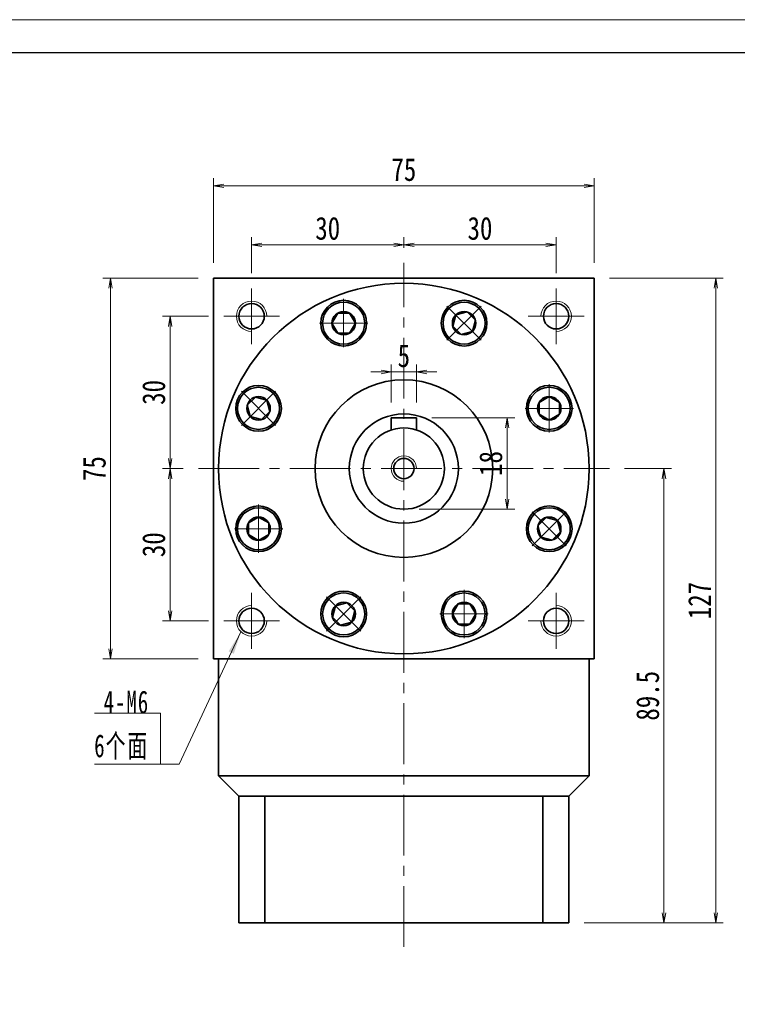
# Model space of a CAD drawing. Header units: millimetres. Extents: x -3 to 564, y 0 to 388.
# Tile 4 of 4: x 288 to 429, y 194 to 388. Entities that reach past the tile are written whole.
import ezdxf

# ---------------------------------------------------------------- set-up
doc = ezdxf.new("R2010")
doc.units = ezdxf.units.MM
doc.linetypes.add('点画线', pattern=[18, 12, -2, 2, -2])
for name, color, linetype, lineweight in [('中心线层', 1, '点画线', 18), ('图框_外框线', 7, 'Continuous', 18), ('尺寸线层', 3, 'Continuous', 18), ('粗实线层', 7, 'Continuous', 35)]:
    doc.layers.add(name, color=color, linetype=linetype, lineweight=lineweight)
doc.styles.add('宋体', font='txt', dxfattribs={"width": 0.8})
doc.styles.add('标准', font='txt', dxfattribs={"width": 0.667})
doc.dimstyles.new('A水平标注$0', dxfattribs={"dimtxt": 3.5, "dimasz": 2, "dimexe": 1.5, "dimexo": 3, "dimgap": 1.1, "dimtad": 1, "dimtoh": 1, "dimdec": 4, "dimdsep": 46, "dimtxsty": '宋体', "dimblk": 'OPEN', "dimcen": 3, "dimclrd": 3, "dimclre": 3, "dimclrt": 6, "dimadec": 0, "dimazin": 0, "dimtm": 1e-09, "dimtfac": 1, "dimtdec": 4, "dimtix": 1, "dimtmove": 0, "dimatfit": 3, "dimldrblk": 'OPEN', "dimfxl": 0, "dimlwd": 13, "dimlwe": 13, "dimarcsym": 0})

# ---------------------------------------------------------------- blocks, each defined once
blk = doc.blocks.new('_Open')
at = {"color": 0, "linetype": 'ByBlock', "lineweight": -2}
for p, q in [((-1, 0.167), (0, 0)), ((-1, -0.167), (0, 0)), ((0, 0), (-1, 0))]:
    blk.add_line(p, q, dxfattribs=at)
blk = doc.blocks.new('*D13')
at = {"layer": 'Defpoints', "color": 0}
for p in [(333.75, 343.55), (363.75, 339.96), (333.75, 334.96)]:
    blk.add_point(p, dxfattribs=at)
at = {"layer": '尺寸线层', "color": 3, "lineweight": 13}
for p, q in [((333.75, 337.96), (333.75, 345.05)), ((361.75, 343.55), (335.75, 343.55)), ((363.75, 342.96), (363.75, 345.05))]:
    blk.add_line(p, q, dxfattribs=at)
at = {"layer": '尺寸线层', "color": 3, "lineweight": 13, "xscale": 2, "yscale": 2, "zscale": 2, "rotation": 180}
blk.add_blockref('_Open', (333.75, 343.55), dxfattribs=at)
at = {"layer": '尺寸线层', "color": 3, "lineweight": 13, "xscale": 2, "yscale": 2, "zscale": 2}
blk.add_blockref('_Open', (363.75, 343.55), dxfattribs=at)
at = {"layer": '尺寸线层', "color": 6, "insert": (348.75, 346.75), "char_height": 4.5, "attachment_point": 5, "style": '宋体'}
blk.add_mtext('30', dxfattribs=at)
blk = doc.blocks.new('*D14')
at = {"layer": 'Defpoints', "color": 0}
for p in [(393.75, 343.55), (363.75, 339.96), (393.75, 334.96)]:
    blk.add_point(p, dxfattribs=at)
at = {"layer": '尺寸线层', "color": 3, "lineweight": 13}
for p, q in [((363.75, 342.96), (363.75, 345.05)), ((365.75, 343.55), (391.75, 343.55)), ((393.75, 337.96), (393.75, 345.05))]:
    blk.add_line(p, q, dxfattribs=at)
at = {"layer": '尺寸线层', "color": 3, "lineweight": 13, "xscale": 2, "yscale": 2, "zscale": 2, "rotation": 180}
blk.add_blockref('_Open', (363.75, 343.55), dxfattribs=at)
at = {"layer": '尺寸线层', "color": 3, "lineweight": 13, "xscale": 2, "yscale": 2, "zscale": 2}
blk.add_blockref('_Open', (393.75, 343.55), dxfattribs=at)
at = {"layer": '尺寸线层', "color": 6, "insert": (378.75, 346.75), "char_height": 4.5, "attachment_point": 5, "style": '宋体'}
blk.add_mtext('30', dxfattribs=at)
blk = doc.blocks.new('*D15')
at = {"layer": 'Defpoints', "color": 0}
for p in [(326.25, 355.16), (326.25, 336.96), (401.25, 336.96)]:
    blk.add_point(p, dxfattribs=at)
at = {"layer": '尺寸线层', "color": 3, "lineweight": 13}
for p, q in [((326.25, 339.96), (326.25, 356.66)), ((399.25, 355.16), (328.25, 355.16)), ((401.25, 339.96), (401.25, 356.66))]:
    blk.add_line(p, q, dxfattribs=at)
at = {"layer": '尺寸线层', "color": 3, "lineweight": 13, "xscale": 2, "yscale": 2, "zscale": 2, "rotation": 180}
blk.add_blockref('_Open', (326.25, 355.16), dxfattribs=at)
at = {"layer": '尺寸线层', "color": 3, "lineweight": 13, "xscale": 2, "yscale": 2, "zscale": 2}
blk.add_blockref('_Open', (401.25, 355.16), dxfattribs=at)
at = {"layer": '尺寸线层', "color": 6, "insert": (363.75, 358.33), "char_height": 4.5, "attachment_point": 5, "style": '宋体'}
blk.add_mtext('75', dxfattribs=at)
blk = doc.blocks.new('*D16')
at = {"layer": 'Defpoints', "color": 0}
for p in [(326.25, 336.96), (305.95, 261.96), (326.25, 261.96)]:
    blk.add_point(p, dxfattribs=at)
at = {"layer": '尺寸线层', "color": 3, "lineweight": 13}
for p, q in [((323.25, 336.96), (304.45, 336.96)), ((305.95, 334.96), (305.95, 263.96)), ((323.25, 261.96), (304.45, 261.96))]:
    blk.add_line(p, q, dxfattribs=at)
at = {"layer": '尺寸线层', "color": 3, "lineweight": 13, "xscale": 2, "yscale": 2, "zscale": 2}
for p, rotation in [((305.95, 336.96), 90), ((305.95, 261.96), 270)]:
    blk.add_blockref('_Open', p, dxfattribs=dict(at, rotation=rotation))
at = {"layer": '尺寸线层', "color": 6, "insert": (302.77, 299.46), "char_height": 4.5, "attachment_point": 5, "rotation": 90, "style": '宋体'}
blk.add_mtext('75', dxfattribs=at)
blk = doc.blocks.new('*D17')
at = {"layer": 'Defpoints', "color": 0}
for p in [(328.25, 329.46), (317.68, 299.46), (323.25, 299.46)]:
    blk.add_point(p, dxfattribs=at)
at = {"layer": '尺寸线层', "color": 3, "lineweight": 13}
for p, q in [((325.25, 329.46), (316.18, 329.46)), ((317.68, 327.46), (317.68, 301.46)), ((320.25, 299.46), (316.18, 299.46))]:
    blk.add_line(p, q, dxfattribs=at)
at = {"layer": '尺寸线层', "color": 3, "lineweight": 13, "xscale": 2, "yscale": 2, "zscale": 2}
for p, rotation in [((317.68, 329.46), 90), ((317.68, 299.46), 270)]:
    blk.add_blockref('_Open', p, dxfattribs=dict(at, rotation=rotation))
at = {"layer": '尺寸线层', "color": 6, "insert": (314.48, 314.46), "char_height": 4.5, "attachment_point": 5, "rotation": 90, "style": '宋体'}
blk.add_mtext('30', dxfattribs=at)
blk = doc.blocks.new('*D18')
at = {"layer": 'Defpoints', "color": 0}
for p in [(323.25, 299.46), (317.68, 269.46), (328.25, 269.46)]:
    blk.add_point(p, dxfattribs=at)
at = {"layer": '尺寸线层', "color": 3, "lineweight": 13}
for p, q in [((320.25, 299.46), (316.18, 299.46)), ((317.68, 297.46), (317.68, 271.46)), ((325.25, 269.46), (316.18, 269.46))]:
    blk.add_line(p, q, dxfattribs=at)
at = {"layer": '尺寸线层', "color": 3, "lineweight": 13, "xscale": 2, "yscale": 2, "zscale": 2}
for p, rotation in [((317.68, 299.46), 90), ((317.68, 269.46), 270)]:
    blk.add_blockref('_Open', p, dxfattribs=dict(at, rotation=rotation))
at = {"layer": '尺寸线层', "color": 6, "insert": (314.48, 284.46), "char_height": 4.5, "attachment_point": 5, "rotation": 90, "style": '宋体'}
blk.add_mtext('30', dxfattribs=at)
blk = doc.blocks.new('*X5')
at = {"layer": '尺寸线层', "linetype": 'Continuous'}
blk.add_hatch(color=0, dxfattribs=at).paths.add_polyline_path([(15.81, 26.08), (14.42, 21.77), (13.4, 22.24)], flags=0)
at = {"layer": '尺寸线层', "color": 0, "linetype": 'Continuous'}
blk.add_line((15.81, 26.08), (3.67, 0), dxfattribs=at)
at = {"layer": '尺寸线层', "color": 0}
for p, q in [((0, 10.09), (-13.03, 10.09)), ((0, 0), (0, 10.09)), ((0, 0), (-13.03, 0)), ((3.67, 0), (0, 0))]:
    blk.add_line(p, q, dxfattribs=at)
at = {"layer": '尺寸线层', "color": 0, "insert": (-2.25, 0.9), "char_height": 4.5, "width": 20.0078, "attachment_point": 9, "line_spacing_factor": 1.15057, "style": '标准'}
blk.add_mtext('\\T1.1;4-M6\\P6个面', dxfattribs=at)
blk = doc.blocks.new('*X6')
at = {"layer": '中心线层', "linetype": '点画线', "lineweight": 18}
for p, q in [((0, -4.76), (0, 4.76)), ((-4.76, 0), (4.76, 0))]:
    blk.add_line(p, q, dxfattribs=at)
at = {"layer": '粗实线层'}
for p, q in [((-2.31, 0), (-1.15, 2)), ((-1.15, 2), (1.15, 2)), ((2.31, 0), (1.15, 2)), ((2.31, 0), (1.15, 2)), ((-2.31, 0), (-1.15, -2)), ((2.31, 0), (1.15, -2)), ((-1.15, -2), (1.15, -2))]:
    blk.add_line(p, q, dxfattribs=at)
blk.add_circle((0, 0), 2.31, dxfattribs=at)
for start, end in [(0, 180), (180, 360)]:
    blk.add_arc((0, 0), 4.14, start, end, dxfattribs=at)
blk = doc.blocks.new('*D19')
at = {"layer": 'Defpoints', "color": 0}
for p in [(404.25, 299.46), (396.25, 209.96), (415.01, 209.96)]:
    blk.add_point(p, dxfattribs=at)
at = {"layer": '尺寸线层', "color": 3, "lineweight": 13}
for p, q in [((407.25, 299.46), (416.51, 299.46)), ((415.01, 297.46), (415.01, 211.96)), ((399.25, 209.96), (416.51, 209.96))]:
    blk.add_line(p, q, dxfattribs=at)
at = {"layer": '尺寸线层', "color": 3, "lineweight": 13, "xscale": 2, "yscale": 2, "zscale": 2}
for p, rotation in [((415.01, 299.46), 90), ((415.01, 209.96), 270)]:
    blk.add_blockref('_Open', p, dxfattribs=dict(at, rotation=rotation))
at = {"layer": '尺寸线层', "color": 6, "insert": (411.81, 254.71), "char_height": 4.5, "attachment_point": 5, "rotation": 90, "style": '宋体'}
blk.add_mtext('89.5', dxfattribs=at)
blk = doc.blocks.new('*D20')
at = {"layer": 'Defpoints', "color": 0}
for p in [(401.25, 336.96), (396.25, 209.96), (425.2, 209.96)]:
    blk.add_point(p, dxfattribs=at)
at = {"layer": '尺寸线层', "color": 3, "lineweight": 13}
for p, q in [((404.25, 336.96), (426.7, 336.96)), ((425.2, 334.96), (425.2, 211.96)), ((399.25, 209.96), (426.7, 209.96))]:
    blk.add_line(p, q, dxfattribs=at)
at = {"layer": '尺寸线层', "color": 3, "lineweight": 13, "xscale": 2, "yscale": 2, "zscale": 2}
for p, rotation in [((425.2, 336.96), 90), ((425.2, 209.96), 270)]:
    blk.add_blockref('_Open', p, dxfattribs=dict(at, rotation=rotation))
at = {"layer": '尺寸线层', "color": 6, "insert": (422.01, 273.46), "char_height": 4.5, "attachment_point": 5, "rotation": 90, "style": '宋体'}
blk.add_mtext('127', dxfattribs=at)
blk = doc.blocks.new('*D21')
at = {"layer": 'Defpoints', "color": 0}
for p in [(366.25, 309.46), (363.75, 291.46), (384.1, 291.46)]:
    blk.add_point(p, dxfattribs=at)
at = {"layer": '尺寸线层', "color": 3, "lineweight": 13}
for p, q in [((369.25, 309.46), (385.6, 309.46)), ((384.1, 307.46), (384.1, 293.46)), ((366.75, 291.46), (385.6, 291.46))]:
    blk.add_line(p, q, dxfattribs=at)
at = {"layer": '尺寸线层', "color": 3, "lineweight": 13, "xscale": 2, "yscale": 2, "zscale": 2}
for p, rotation in [((384.1, 309.46), 90), ((384.1, 291.46), 270)]:
    blk.add_blockref('_Open', p, dxfattribs=dict(at, rotation=rotation))
at = {"layer": '尺寸线层', "color": 6, "insert": (380.9, 300.46), "char_height": 4.5, "attachment_point": 5, "rotation": 90, "style": '宋体'}
blk.add_mtext('18', dxfattribs=at)
blk = doc.blocks.new('*D22')
at = {"layer": 'Defpoints', "color": 0}
for p in [(361.25, 318.48), (361.25, 309.46), (366.25, 309.46)]:
    blk.add_point(p, dxfattribs=at)
at = {"layer": '尺寸线层', "color": 3, "lineweight": 13}
for p, q in [((359.25, 318.48), (357.25, 318.48)), ((361.25, 312.46), (361.25, 319.98)), ((366.25, 318.48), (361.25, 318.48)), ((366.25, 312.46), (366.25, 319.98)), ((368.25, 318.48), (370.25, 318.48))]:
    blk.add_line(p, q, dxfattribs=at)
at = {"layer": '尺寸线层', "color": 3, "lineweight": 13, "xscale": 2, "yscale": 2, "zscale": 2}
blk.add_blockref('_Open', (361.25, 318.48), dxfattribs=at)
at = {"layer": '尺寸线层', "color": 3, "lineweight": 13, "xscale": 2, "yscale": 2, "zscale": 2, "rotation": 180}
blk.add_blockref('_Open', (366.25, 318.48), dxfattribs=at)
at = {"layer": '尺寸线层', "color": 6, "insert": (363.75, 321.65), "char_height": 4.5, "attachment_point": 5, "style": '宋体'}
blk.add_mtext('5', dxfattribs=at)

msp = doc.modelspace()

# ---------------------------------------------------------------- linework, layer by layer
at = {"layer": '中心线层'}
for p, q in [((363.75387, 205.22782), (363.75387, 339.95726)), ((333.75387, 323.95726), (333.75387, 334.95726)), ((393.75387, 334.95726), (393.75387, 323.95726)), ((328.25387, 329.45726), (339.25387, 329.45726)), ((388.25387, 329.45726), (399.25387, 329.45726)), ((323.25387, 299.45726), (404.25387, 299.45726)), ((333.75387, 263.95726), (333.75387, 274.95726)), ((393.75387, 274.95726), (393.75387, 263.95726)), ((339.25387, 269.45726), (328.25387, 269.45726)), ((399.25387, 269.45726), (388.25387, 269.45726))]:
    msp.add_line(p, q, dxfattribs=at)
at = {"layer": '粗实线层'}
for p, q in [((326.25387, 336.95726), (401.25387, 336.95726)), ((326.25387, 336.05726), (326.25387, 336.95726)), ((326.25387, 336.95726), (326.25387, 261.95726)), ((401.25387, 336.95726), (401.25387, 261.95726)), ((366.25387, 309.45726), (361.25387, 309.45726)), ((361.25387, 309.45726), (361.25387, 307.05661)), ((366.25387, 309.45726), (366.25387, 307.05661)), ((326.25387, 261.95726), (401.25387, 261.95726)), ((327.25387, 238.95726), (327.25387, 261.95726)), ((400.25387, 238.95726), (400.25387, 261.95726)), ((327.25387, 238.95726), (400.25387, 238.95726)), ((331.25387, 234.95726), (327.25387, 238.95726)), ((396.25387, 234.95726), (400.25387, 238.95726)), ((331.25387, 234.95726), (331.25387, 209.95726)), ((396.25387, 234.95726), (331.25387, 234.95726)), ((336.36774, 209.95726), (336.36774, 234.95726)), ((391.13999, 209.95726), (391.13999, 234.95726)), ((396.25387, 209.95726), (396.25387, 234.95726)), ((331.25387, 209.95726), (396.25387, 209.95726))]:
    msp.add_line(p, q, dxfattribs=at)
for centre, radius in [((333.75387, 329.45726), 2.5), ((351.89068, 328.09753), 4.5), ((375.61705, 328.09753), 4.5), ((393.75387, 329.45726), 2.5), ((363.75387, 299.45726), 17.5), ((335.1136, 311.32045), 4.5), ((392.39413, 311.32045), 4.5), ((363.75387, 299.45726), 10.75), ((363.75387, 299.45726), 8), ((363.75387, 299.45726), 2), ((335.1136, 287.59408), 4.5), ((392.39413, 287.59408), 4.5), ((351.89068, 270.817), 4.5), ((375.61705, 270.817), 4.5), ((333.75387, 269.45726), 2.5), ((393.75387, 269.45726), 2.5)]:
    msp.add_circle(centre, radius, dxfattribs=at)
at = {"layer": '粗实线层', "lineweight": 18}
for centre, radius, start, end in [((333.75387, 329.45726), 3, 360, 270), ((393.75387, 329.45726), 3, 270, 180), ((363.75387, 299.45726), 2.5, 0, 270), ((333.75387, 269.45726), 3, 90, 360), ((393.75387, 269.45726), 3, 180, 90)]:
    msp.add_arc(centre, radius, start, end, dxfattribs=at)

# ---------------------------------------------------------------- block references
at = {"layer": '尺寸线层'}
msp.add_blockref('*X5', (315.82468, 241.211), dxfattribs=at)

# ---------------------------------------------------------------- dimensions: what is measured, and where the dimension line sits
for base, p1, p2, picture, middle in [((326.25387, 355.1598), (401.25387, 336.95726), (326.25387, 336.95726), '*D15', (363.75387, 358.33438)), ((333.75387, 343.54988), (363.75387, 339.95726), (333.75387, 334.95726), '*D13', (348.75387, 346.7496)), ((393.75387, 343.54988), (363.75387, 339.95726), (393.75387, 334.95726), '*D14', (378.75387, 346.7496)), ((361.25387, 318.47549), (366.25387, 309.45726), (361.25387, 309.45726), '*D22', (363.75387, 321.65007))]:
    dim = msp.add_linear_dim(base=base, p1=p1, p2=p2, dimstyle='A水平标注$0', override={"dimtxt": 4.5, "dimgap": 1, "dimblk": 'Open', "dimtfill": 1, "dimtfillclr": 256}, dxfattribs=at)
    dim.commit()
    dim.dimension.update_dxf_attribs({"geometry": picture, "text_midpoint": middle})
for base, p1, p2, picture, middle in [((305.94739, 261.95726), (326.25387, 336.95726), (326.25387, 261.95726), '*D16', (302.77281, 299.45726)), ((317.68148, 299.45726), (328.25387, 329.45726), (323.25387, 299.45726), '*D17', (314.48176, 314.45726)), ((384.0953, 291.45726), (366.25387, 309.45726), (363.75387, 291.45726), '*D21', (380.89558, 300.45726)), ((317.68148, 269.45726), (323.25387, 299.45726), (328.25387, 269.45726), '*D18', (314.48176, 284.45726))]:
    dim = msp.add_linear_dim(base=base, p1=p1, p2=p2, angle=270, dimstyle='A水平标注$0', override={"dimtxt": 4.5, "dimgap": 1, "dimblk": 'Open', "dimtfill": 1, "dimtfillclr": 256}, dxfattribs=at)
    dim.commit()
    dim.dimension.update_dxf_attribs({"geometry": picture, "text_midpoint": middle})

# ---------------------------------------------------------------- next in the draw order: wipeouts: each hides what was drawn before it
for points in [[(356.03068, 328.09753), (356.03061, 328.12179), (356.03039, 328.14605), (356.03004, 328.17031), (356.02954, 328.19457), (356.0289, 328.21883), (356.02812, 328.24308), (356.0272, 328.26732), (356.02613, 328.29156), (356.02492, 328.3158), (356.02357, 328.34002), (356.02208, 328.36424), (356.02044, 328.38845), (356.01867, 328.41264), (356.01675, 328.43683), (356.01469, 328.46101), (356.01249, 328.48517), (356.01015, 328.50932), (356.00766, 328.53346), (356.00504, 328.55758), (356.00227, 328.58168), (355.99936, 328.60577), (355.99631, 328.62984), (355.99312, 328.65389), (355.98979, 328.67793), (355.98632, 328.70194), (355.98271, 328.72593), (355.97896, 328.7499), (355.97506, 328.77385), (355.97103, 328.79778), (355.96685, 328.82168), (355.96685, 328.82168), (355.92879, 329.01037), (355.88199, 329.19708), (355.82657, 329.38142), (355.76264, 329.56298), (355.69033, 329.74138), (355.60982, 329.91622), (355.52126, 330.08712), (355.42485, 330.25373), (355.32081, 330.41568), (355.20935, 330.57261), (355.09071, 330.7242), (354.96516, 330.8701), (354.83296, 331.01002), (354.6944, 331.14363), (354.54978, 331.27066), (354.39941, 331.39084), (354.24362, 331.50389), (354.08274, 331.60958), (353.91712, 331.70767), (353.74712, 331.79796), (353.57311, 331.88026), (353.39546, 331.95437), (353.21456, 332.02015), (353.03079, 332.07745), (352.84456, 332.12614), (352.65627, 332.16612), (352.46633, 332.19731), (352.27514, 332.21964), (352.08312, 332.23305), (351.89068, 332.23753), (351.89068, 332.23753), (351.69824, 332.23305), (351.50622, 332.21964), (351.31503, 332.19731), (351.12508, 332.16612), (350.93679, 332.12614), (350.75056, 332.07745), (350.5668, 332.02015), (350.3859, 331.95437), (350.20825, 331.88026), (350.03424, 331.79796), (349.86424, 331.70767), (349.69862, 331.60958), (349.53774, 331.50389), (349.38195, 331.39084), (349.23158, 331.27066), (349.08696, 331.14363), (348.9484, 331.01002), (348.8162, 330.8701), (348.69065, 330.7242), (348.57201, 330.57261), (348.46055, 330.41568), (348.3565, 330.25373), (348.2601, 330.08712), (348.17154, 329.91622), (348.09102, 329.74138), (348.01872, 329.56298), (347.95479, 329.38142), (347.89937, 329.19708), (347.85257, 329.01037), (347.8145, 328.82168), (347.8145, 328.82168), (347.81033, 328.79778), (347.8063, 328.77385), (347.8024, 328.7499), (347.79865, 328.72593), (347.79504, 328.70194), (347.79156, 328.67793), (347.78823, 328.65389), (347.78504, 328.62984), (347.78199, 328.60577), (347.77909, 328.58168), (347.77632, 328.55758), (347.77369, 328.53346), (347.77121, 328.50932), (347.76887, 328.48517), (347.76667, 328.46101), (347.76461, 328.43683), (347.76269, 328.41264), (347.76091, 328.38845), (347.75928, 328.36424), (347.75779, 328.34002), (347.75644, 328.3158), (347.75523, 328.29156), (347.75416, 328.26732), (347.75324, 328.24308), (347.75246, 328.21883), (347.75182, 328.19457), (347.75132, 328.17031), (347.75096, 328.14605), (347.75075, 328.12179), (347.75068, 328.09753), (347.75068, 328.09753), (347.75635, 327.88086), (347.77336, 327.66478), (347.80165, 327.44989), (347.84115, 327.23677), (347.89175, 327.02602), (347.9533, 326.8182), (348.02566, 326.61389), (348.1086, 326.41364), (348.20191, 326.21801), (348.30533, 326.02753), (348.41858, 325.84272), (348.54135, 325.6641), (348.67329, 325.49214), (348.81406, 325.32733), (348.96326, 325.17011), (349.12048, 325.02091), (349.28529, 324.88014), (349.45725, 324.7482), (349.63587, 324.62543), (349.82068, 324.51218), (350.01116, 324.40876), (350.20679, 324.31545), (350.40704, 324.23251), (350.61135, 324.16016), (350.81917, 324.0986), (351.02992, 324.048), (351.24304, 324.0085), (351.45793, 323.98021), (351.67401, 323.9632), (351.89068, 323.95753), (351.89068, 323.95753), (352.10735, 323.9632), (352.32343, 323.98021), (352.53832, 324.0085), (352.75143, 324.048), (352.96219, 324.0986), (353.17001, 324.16016), (353.37432, 324.23251), (353.57457, 324.31545), (353.7702, 324.40876), (353.96068, 324.51218), (354.14548, 324.62543), (354.32411, 324.7482), (354.49607, 324.88014), (354.66088, 325.02091), (354.8181, 325.17011), (354.9673, 325.32733), (355.10806, 325.49214), (355.24001, 325.6641), (355.36277, 325.84272), (355.47602, 326.02753), (355.57945, 326.21801), (355.67276, 326.41364), (355.7557, 326.61389), (355.82805, 326.8182), (355.88961, 327.02602), (355.94021, 327.23677), (355.97971, 327.44989), (356.008, 327.66478), (356.025, 327.88086)], [(378.54447, 325.17011), (378.56158, 325.18731), (378.57858, 325.20462), (378.59549, 325.22203), (378.61229, 325.23953), (378.62899, 325.25713), (378.64558, 325.27484), (378.66207, 325.29263), (378.67846, 325.31053), (378.69474, 325.32852), (378.71092, 325.3466), (378.72698, 325.36478), (378.74295, 325.38305), (378.7588, 325.40142), (378.77455, 325.41988), (378.79019, 325.43843), (378.80572, 325.45707), (378.82114, 325.4758), (378.83645, 325.49463), (378.85165, 325.51354), (378.86673, 325.53254), (378.88171, 325.55163), (378.89658, 325.57081), (378.91133, 325.59007), (378.92597, 325.60942), (378.94049, 325.62886), (378.9549, 325.64838), (378.9692, 325.66798), (378.98338, 325.68767), (378.99744, 325.70744), (379.01139, 325.72729), (379.01139, 325.72729), (379.1179, 325.88763), (379.21684, 326.05275), (379.30799, 326.22228), (379.39117, 326.39587), (379.46619, 326.57314), (379.53288, 326.75371), (379.59112, 326.93718), (379.64076, 327.12316), (379.6817, 327.31124), (379.71385, 327.50103), (379.73715, 327.6921), (379.75154, 327.88405), (379.757, 328.07646), (379.7535, 328.26892), (379.74106, 328.46101), (379.71971, 328.65231), (379.68949, 328.84241), (379.65046, 329.0309), (379.60272, 329.21738), (379.54636, 329.40143), (379.4815, 329.58266), (379.40829, 329.76069), (379.32689, 329.93512), (379.23746, 330.10557), (379.14021, 330.27169), (379.03534, 330.4331), (378.92308, 330.58947), (378.80368, 330.74045), (378.67738, 330.88571), (378.54447, 331.02495), (378.54447, 331.02495), (378.40524, 331.15786), (378.25997, 331.28415), (378.10899, 331.40356), (377.95263, 331.51582), (377.79121, 331.62069), (377.6251, 331.71794), (377.45464, 331.80736), (377.28021, 331.88877), (377.10219, 331.96198), (376.92095, 332.02683), (376.7369, 332.0832), (376.55043, 332.13094), (376.36193, 332.16997), (376.17183, 332.20019), (375.98053, 332.22154), (375.78844, 332.23398), (375.59599, 332.23748), (375.40357, 332.23202), (375.21162, 332.21763), (375.02055, 332.19433), (374.83076, 332.16218), (374.64268, 332.12123), (374.4567, 332.07159), (374.27323, 332.01336), (374.09267, 331.94666), (373.9154, 331.87165), (373.7418, 331.78847), (373.57227, 331.69731), (373.40715, 331.59838), (373.24681, 331.49187), (373.24681, 331.49187), (373.22696, 331.47792), (373.20719, 331.46386), (373.1875, 331.44968), (373.1679, 331.43538), (373.14838, 331.42097), (373.12894, 331.40644), (373.10959, 331.3918), (373.09033, 331.37705), (373.07115, 331.36219), (373.05206, 331.34721), (373.03306, 331.33212), (373.01415, 331.31692), (372.99533, 331.30161), (372.97659, 331.28619), (372.95795, 331.27066), (372.9394, 331.25503), (372.92094, 331.23928), (372.90258, 331.22342), (372.8843, 331.20746), (372.86612, 331.19139), (372.84804, 331.17522), (372.83005, 331.15894), (372.81216, 331.14255), (372.79436, 331.12606), (372.77666, 331.10947), (372.75905, 331.09277), (372.74155, 331.07597), (372.72414, 331.05906), (372.70684, 331.04206), (372.68963, 331.02495), (372.68963, 331.02495), (372.54043, 330.86773), (372.39967, 330.70292), (372.26772, 330.53096), (372.14496, 330.35233), (372.03171, 330.16753), (371.92828, 329.97705), (371.83497, 329.78142), (371.75203, 329.58117), (371.67968, 329.37686), (371.61812, 329.16904), (371.56752, 328.95828), (371.52802, 328.74517), (371.49973, 328.53028), (371.48273, 328.3142), (371.47705, 328.09753), (371.48273, 327.88086), (371.49973, 327.66478), (371.52802, 327.44989), (371.56752, 327.23677), (371.61812, 327.02602), (371.67968, 326.8182), (371.75203, 326.61389), (371.83497, 326.41364), (371.92828, 326.21801), (372.03171, 326.02753), (372.14496, 325.84272), (372.26772, 325.6641), (372.39967, 325.49214), (372.54043, 325.32733), (372.68963, 325.17011), (372.68963, 325.17011), (372.84685, 325.02091), (373.01167, 324.88014), (373.18362, 324.7482), (373.36225, 324.62543), (373.54705, 324.51218), (373.73753, 324.40876), (373.93316, 324.31545), (374.13341, 324.23251), (374.33772, 324.16016), (374.54554, 324.0986), (374.7563, 324.048), (374.96941, 324.0085), (375.1843, 323.98021), (375.40038, 323.9632), (375.61705, 323.95753), (375.83372, 323.9632), (376.0498, 323.98021), (376.26469, 324.0085), (376.47781, 324.048), (376.68856, 324.0986), (376.89638, 324.16016), (377.10069, 324.23251), (377.30094, 324.31545), (377.49657, 324.40876), (377.68705, 324.51218), (377.87186, 324.62543), (378.05048, 324.7482), (378.22244, 324.88014), (378.38725, 325.02091)], [(338.04102, 314.24787), (338.02381, 314.26498), (338.00651, 314.28198), (337.9891, 314.29889), (337.9716, 314.31569), (337.95399, 314.33239), (337.93629, 314.34898), (337.9185, 314.36547), (337.9006, 314.38186), (337.88261, 314.39814), (337.86453, 314.41431), (337.84635, 314.43038), (337.82808, 314.44635), (337.80971, 314.4622), (337.79125, 314.47795), (337.7727, 314.49359), (337.75406, 314.50912), (337.73532, 314.52454), (337.7165, 314.53985), (337.69759, 314.55504), (337.67859, 314.57013), (337.6595, 314.58511), (337.64032, 314.59997), (337.62106, 314.61473), (337.60171, 314.62936), (337.58227, 314.64389), (337.56275, 314.6583), (337.54315, 314.6726), (337.52346, 314.68678), (337.50369, 314.70084), (337.48384, 314.71479), (337.48384, 314.71479), (337.3235, 314.8213), (337.15838, 314.92024), (336.98885, 315.01139), (336.81526, 315.09457), (336.63799, 315.16959), (336.45742, 315.23628), (336.27395, 315.29451), (336.08797, 315.34415), (335.89989, 315.3851), (335.7101, 315.41725), (335.51903, 315.44055), (335.32708, 315.45494), (335.13467, 315.4604), (334.94221, 315.4569), (334.75012, 315.44446), (334.55882, 315.42311), (334.36872, 315.39289), (334.18023, 315.35386), (333.99375, 315.30612), (333.8097, 315.24976), (333.62846, 315.1849), (333.45044, 315.11169), (333.27601, 315.03028), (333.10556, 314.94086), (332.93944, 314.84361), (332.77803, 314.73874), (332.62166, 314.62648), (332.47068, 314.50708), (332.32542, 314.38078), (332.18618, 314.24787), (332.18618, 314.24787), (332.05327, 314.10863), (331.92697, 313.96337), (331.80757, 313.81239), (331.69531, 313.65602), (331.59044, 313.49461), (331.49319, 313.32849), (331.40377, 313.15804), (331.32236, 312.98361), (331.24915, 312.80559), (331.18429, 312.62435), (331.12793, 312.4403), (331.08019, 312.25382), (331.04116, 312.06533), (331.01094, 311.87523), (330.98959, 311.68393), (330.97715, 311.49184), (330.97365, 311.29938), (330.97911, 311.10697), (330.9935, 310.91502), (331.0168, 310.72395), (331.04895, 310.53416), (331.0899, 310.34608), (331.13954, 310.1601), (331.19777, 309.97663), (331.26446, 309.79606), (331.33948, 309.61879), (331.42266, 309.4452), (331.51381, 309.27567), (331.61275, 309.11055), (331.71926, 308.95021), (331.71926, 308.95021), (331.73321, 308.93036), (331.74727, 308.91059), (331.76145, 308.8909), (331.77575, 308.8713), (331.79016, 308.85178), (331.80469, 308.83234), (331.81932, 308.81299), (331.83408, 308.79373), (331.84894, 308.77455), (331.86392, 308.75546), (331.87901, 308.73646), (331.8942, 308.71755), (331.90951, 308.69873), (331.92493, 308.67999), (331.94046, 308.66135), (331.9561, 308.6428), (331.97185, 308.62434), (331.9877, 308.60597), (332.00367, 308.5877), (332.01974, 308.56952), (332.03591, 308.55144), (332.05219, 308.53345), (332.06858, 308.51555), (332.08507, 308.49776), (332.10166, 308.48006), (332.11836, 308.46245), (332.13516, 308.44495), (332.15207, 308.42754), (332.16907, 308.41023), (332.18618, 308.39303), (332.18618, 308.39303), (332.3434, 308.24383), (332.50821, 308.10307), (332.68017, 307.97112), (332.85879, 307.84835), (333.0436, 307.7351), (333.23408, 307.63168), (333.42971, 307.53837), (333.62996, 307.45543), (333.83427, 307.38308), (334.04209, 307.32152), (334.25285, 307.27092), (334.46596, 307.23142), (334.68085, 307.20313), (334.89693, 307.18612), (335.1136, 307.18045), (335.33027, 307.18612), (335.54635, 307.20313), (335.76124, 307.23142), (335.97435, 307.27092), (336.18511, 307.32152), (336.39293, 307.38308), (336.59724, 307.45543), (336.79749, 307.53837), (336.99312, 307.63168), (337.1836, 307.7351), (337.36841, 307.84835), (337.54703, 307.97112), (337.71899, 308.10307), (337.8838, 308.24383), (338.04102, 308.39303), (338.04102, 308.39303), (338.19022, 308.55025), (338.33098, 308.71506), (338.46293, 308.88702), (338.5857, 309.06564), (338.69894, 309.25045), (338.80237, 309.44093), (338.89568, 309.63656), (338.97862, 309.83681), (339.05097, 310.04112), (339.11253, 310.24894), (339.16313, 310.4597), (339.20263, 310.67281), (339.23092, 310.8877), (339.24793, 311.10378), (339.2536, 311.32045), (339.24793, 311.53712), (339.23092, 311.7532), (339.20263, 311.96809), (339.16313, 312.1812), (339.11253, 312.39196), (339.05097, 312.59978), (338.97862, 312.80409), (338.89568, 313.00434), (338.80237, 313.19997), (338.69894, 313.39045), (338.5857, 313.57526), (338.46293, 313.75388), (338.33098, 313.92584), (338.19022, 314.09065)], [(392.39413, 307.18045), (392.41839, 307.18052), (392.44266, 307.18073), (392.46692, 307.18109), (392.49117, 307.18159), (392.51543, 307.18223), (392.53968, 307.18301), (392.56392, 307.18393), (392.58816, 307.185), (392.6124, 307.18621), (392.63662, 307.18756), (392.66084, 307.18905), (392.68505, 307.19068), (392.70925, 307.19246), (392.73343, 307.19438), (392.75761, 307.19644), (392.78177, 307.19864), (392.80592, 307.20098), (392.83006, 307.20346), (392.85418, 307.20609), (392.87828, 307.20886), (392.90237, 307.21177), (392.92644, 307.21481), (392.95049, 307.218), (392.97453, 307.22134), (392.99854, 307.22481), (393.02253, 307.22842), (393.04651, 307.23217), (393.07045, 307.23607), (393.09438, 307.2401), (393.11828, 307.24427), (393.11828, 307.24427), (393.30697, 307.28234), (393.49368, 307.32914), (393.67802, 307.38456), (393.85958, 307.44849), (394.03798, 307.5208), (394.21282, 307.60131), (394.38373, 307.68987), (394.55033, 307.78628), (394.71228, 307.89032), (394.86922, 308.00178), (395.0208, 308.12042), (395.16671, 308.24597), (395.30662, 308.37817), (395.44024, 308.51673), (395.56727, 308.66135), (395.68744, 308.81172), (395.80049, 308.96751), (395.90618, 309.12839), (396.00427, 309.29401), (396.09457, 309.46401), (396.17686, 309.63802), (396.25097, 309.81567), (396.31675, 309.99657), (396.37405, 310.18034), (396.42274, 310.36656), (396.46273, 310.55486), (396.49391, 310.7448), (396.51624, 310.93599), (396.52966, 311.12801), (396.53413, 311.32045), (396.53413, 311.32045), (396.52966, 311.51289), (396.51624, 311.70491), (396.49391, 311.8961), (396.46273, 312.08604), (396.42274, 312.27434), (396.37405, 312.46056), (396.31675, 312.64433), (396.25097, 312.82523), (396.17686, 313.00288), (396.09457, 313.17689), (396.00427, 313.34689), (395.90618, 313.51251), (395.80049, 313.67339), (395.68744, 313.82918), (395.56727, 313.97955), (395.44024, 314.12417), (395.30662, 314.26273), (395.16671, 314.39493), (395.0208, 314.52048), (394.86922, 314.63912), (394.71228, 314.75058), (394.55033, 314.85462), (394.38373, 314.95103), (394.21282, 315.03959), (394.03798, 315.1201), (393.85958, 315.19241), (393.67802, 315.25634), (393.49368, 315.31176), (393.30697, 315.35856), (393.11828, 315.39663), (393.11828, 315.39663), (393.09438, 315.4008), (393.07045, 315.40483), (393.04651, 315.40873), (393.02253, 315.41248), (392.99854, 315.41609), (392.97453, 315.41956), (392.95049, 315.4229), (392.92644, 315.42609), (392.90237, 315.42913), (392.87828, 315.43204), (392.85418, 315.43481), (392.83006, 315.43744), (392.80592, 315.43992), (392.78177, 315.44226), (392.75761, 315.44446), (392.73343, 315.44652), (392.70925, 315.44844), (392.68505, 315.45022), (392.66084, 315.45185), (392.63662, 315.45334), (392.6124, 315.45469), (392.58816, 315.4559), (392.56392, 315.45697), (392.53968, 315.45789), (392.51543, 315.45867), (392.49117, 315.45931), (392.46692, 315.45981), (392.44266, 315.46017), (392.41839, 315.46038), (392.39413, 315.46045), (392.39413, 315.46045), (392.17746, 315.45478), (391.96138, 315.43777), (391.74649, 315.40948), (391.53338, 315.36998), (391.32262, 315.31938), (391.1148, 315.25782), (390.91049, 315.18547), (390.71024, 315.10253), (390.51461, 315.00922), (390.32413, 314.9058), (390.13932, 314.79255), (389.9607, 314.66978), (389.78874, 314.53783), (389.62393, 314.39707), (389.46671, 314.24787), (389.31751, 314.09065), (389.17675, 313.92584), (389.0448, 313.75388), (388.92203, 313.57526), (388.80879, 313.39045), (388.70536, 313.19997), (388.61205, 313.00434), (388.52911, 312.80409), (388.45676, 312.59978), (388.3952, 312.39196), (388.3446, 312.1812), (388.3051, 311.96809), (388.27681, 311.7532), (388.2598, 311.53712), (388.25413, 311.32045), (388.25413, 311.32045), (388.2598, 311.10378), (388.27681, 310.8877), (388.3051, 310.67281), (388.3446, 310.4597), (388.3952, 310.24894), (388.45676, 310.04112), (388.52911, 309.83681), (388.61205, 309.63656), (388.70536, 309.44093), (388.80879, 309.25045), (388.92203, 309.06564), (389.0448, 308.88702), (389.17675, 308.71506), (389.31751, 308.55025), (389.46671, 308.39303), (389.62393, 308.24383), (389.78874, 308.10307), (389.9607, 307.97112), (390.13932, 307.84835), (390.32413, 307.7351), (390.51461, 307.63168), (390.71024, 307.53837), (390.91049, 307.45543), (391.1148, 307.38308), (391.32262, 307.32152), (391.53338, 307.27092), (391.74649, 307.23142), (391.96138, 307.20313), (392.17746, 307.18612)], [(335.1136, 291.73408), (335.08934, 291.73401), (335.06507, 291.73379), (335.04081, 291.73344), (335.01656, 291.73294), (334.9923, 291.7323), (334.96805, 291.73152), (334.94381, 291.73059), (334.91957, 291.72953), (334.89533, 291.72832), (334.87111, 291.72697), (334.84689, 291.72548), (334.82268, 291.72384), (334.79848, 291.72207), (334.7743, 291.72015), (334.75012, 291.71809), (334.72596, 291.71589), (334.70181, 291.71355), (334.67767, 291.71106), (334.65355, 291.70844), (334.62945, 291.70567), (334.60536, 291.70276), (334.58129, 291.69971), (334.55724, 291.69652), (334.5332, 291.69319), (334.50919, 291.68972), (334.4852, 291.68611), (334.46123, 291.68235), (334.43728, 291.67846), (334.41335, 291.67443), (334.38945, 291.67025), (334.38945, 291.67025), (334.20076, 291.63219), (334.01405, 291.58539), (333.82971, 291.52997), (333.64815, 291.46603), (333.46975, 291.39373), (333.29491, 291.31321), (333.124, 291.22466), (332.9574, 291.12825), (332.79545, 291.02421), (332.63851, 290.91274), (332.48693, 290.79411), (332.34102, 290.66856), (332.20111, 290.53636), (332.0675, 290.3978), (331.94046, 290.25318), (331.82029, 290.10281), (331.70724, 289.94701), (331.60155, 289.78614), (331.50346, 289.62052), (331.41316, 289.45052), (331.33087, 289.27651), (331.25676, 289.09886), (331.19098, 288.91796), (331.13368, 288.73419), (331.08499, 288.54796), (331.045, 288.35967), (331.01382, 288.16973), (330.99149, 287.97854), (330.97807, 287.78651), (330.9736, 287.59408), (330.9736, 287.59408), (330.97807, 287.40164), (330.99149, 287.20962), (331.01382, 287.01843), (331.045, 286.82848), (331.08499, 286.64019), (331.13368, 286.45396), (331.19098, 286.2702), (331.25676, 286.0893), (331.33087, 285.91165), (331.41316, 285.73764), (331.50346, 285.56764), (331.60155, 285.40202), (331.70724, 285.24114), (331.82029, 285.08535), (331.94046, 284.93498), (332.0675, 284.79036), (332.20111, 284.6518), (332.34102, 284.5196), (332.48693, 284.39404), (332.63851, 284.27541), (332.79545, 284.16395), (332.9574, 284.0599), (333.124, 283.9635), (333.29491, 283.87494), (333.46975, 283.79442), (333.64815, 283.72212), (333.82971, 283.65819), (334.01405, 283.60276), (334.20076, 283.55597), (334.38945, 283.5179), (334.38945, 283.5179), (334.41335, 283.51373), (334.43728, 283.50969), (334.46123, 283.5058), (334.4852, 283.50205), (334.50919, 283.49843), (334.5332, 283.49496), (334.55724, 283.49163), (334.58129, 283.48844), (334.60536, 283.48539), (334.62945, 283.48248), (334.65355, 283.47972), (334.67767, 283.47709), (334.70181, 283.47461), (334.72596, 283.47227), (334.75012, 283.47006), (334.7743, 283.468), (334.79848, 283.46609), (334.82268, 283.46431), (334.84689, 283.46268), (334.87111, 283.46118), (334.89533, 283.45983), (334.91957, 283.45863), (334.94381, 283.45756), (334.96805, 283.45664), (334.9923, 283.45585), (335.01656, 283.45521), (335.04081, 283.45472), (335.06507, 283.45436), (335.08934, 283.45415), (335.1136, 283.45408), (335.1136, 283.45408), (335.33027, 283.45975), (335.54635, 283.47676), (335.76124, 283.50505), (335.97435, 283.54455), (336.18511, 283.59514), (336.39293, 283.6567), (336.59724, 283.72905), (336.79749, 283.812), (336.99312, 283.90531), (337.1836, 284.00873), (337.36841, 284.12198), (337.54703, 284.24475), (337.71899, 284.37669), (337.8838, 284.51746), (338.04102, 284.66666), (338.19022, 284.82388), (338.33098, 284.98869), (338.46293, 285.16065), (338.5857, 285.33927), (338.69894, 285.52408), (338.80237, 285.71456), (338.89568, 285.91019), (338.97862, 286.11043), (339.05097, 286.31475), (339.11253, 286.52257), (339.16313, 286.73332), (339.20263, 286.94644), (339.23092, 287.16133), (339.24793, 287.37741), (339.2536, 287.59408), (339.2536, 287.59408), (339.24793, 287.81075), (339.23092, 288.02682), (339.20263, 288.24172), (339.16313, 288.45483), (339.11253, 288.66559), (339.05097, 288.87341), (338.97862, 289.07772), (338.89568, 289.27797), (338.80237, 289.4736), (338.69894, 289.66408), (338.5857, 289.84888), (338.46293, 290.02751), (338.33098, 290.19946), (338.19022, 290.36428), (338.04102, 290.5215), (337.8838, 290.6707), (337.71899, 290.81146), (337.54703, 290.94341), (337.36841, 291.06617), (337.1836, 291.17942), (336.99312, 291.28284), (336.79749, 291.37616), (336.59724, 291.4591), (336.39293, 291.53145), (336.18511, 291.59301), (335.97435, 291.64361), (335.76124, 291.68311), (335.54635, 291.7114), (335.33027, 291.7284)], [(389.46671, 284.66666), (389.48392, 284.64955), (389.50122, 284.63254), (389.51863, 284.61564), (389.53613, 284.59884), (389.55374, 284.58214), (389.57144, 284.56555), (389.58923, 284.54906), (389.60713, 284.53267), (389.62512, 284.51639), (389.6432, 284.50021), (389.66138, 284.48414), (389.67966, 284.46818), (389.69802, 284.45233), (389.71648, 284.43658), (389.73503, 284.42094), (389.75367, 284.40541), (389.77241, 284.38999), (389.79123, 284.37468), (389.81014, 284.35948), (389.82914, 284.34439), (389.84823, 284.32942), (389.86741, 284.31455), (389.88667, 284.2998), (389.90602, 284.28516), (389.92546, 284.27064), (389.94498, 284.25623), (389.96458, 284.24193), (389.98427, 284.22775), (390.00404, 284.21368), (390.02389, 284.19973), (390.02389, 284.19973), (390.18423, 284.09323), (390.34935, 283.99429), (390.51888, 283.90314), (390.69247, 283.81996), (390.86974, 283.74494), (391.05031, 283.67824), (391.23378, 283.62001), (391.41976, 283.57037), (391.60784, 283.52943), (391.79763, 283.49728), (391.9887, 283.47398), (392.18065, 283.45958), (392.37306, 283.45413), (392.56552, 283.45763), (392.75761, 283.47006), (392.94891, 283.49142), (393.13901, 283.52164), (393.3275, 283.56066), (393.51398, 283.60841), (393.69803, 283.66477), (393.87927, 283.72963), (394.05729, 283.80284), (394.23172, 283.88424), (394.40217, 283.97367), (394.56829, 284.07092), (394.7297, 284.17579), (394.88607, 284.28805), (395.03705, 284.40745), (395.18231, 284.53375), (395.32155, 284.66666), (395.32155, 284.66666), (395.45446, 284.80589), (395.58076, 284.95116), (395.70016, 285.10214), (395.81242, 285.2585), (395.91729, 285.41992), (396.01454, 285.58603), (396.10396, 285.75649), (396.18537, 285.93092), (396.25858, 286.10894), (396.32344, 286.29018), (396.3798, 286.47423), (396.42754, 286.6607), (396.46657, 286.8492), (396.49679, 287.0393), (396.51814, 287.2306), (396.53058, 287.42269), (396.53408, 287.61514), (396.52862, 287.80756), (396.51423, 287.99951), (396.49093, 288.19058), (396.45878, 288.38036), (396.41784, 288.56845), (396.36819, 288.75443), (396.30996, 288.9379), (396.24327, 289.11846), (396.16825, 289.29573), (396.08507, 289.46932), (395.99392, 289.63886), (395.89498, 289.80398), (395.78847, 289.96432), (395.78847, 289.96432), (395.77452, 289.98417), (395.76046, 290.00394), (395.74628, 290.02363), (395.73198, 290.04323), (395.71757, 290.06275), (395.70305, 290.08219), (395.68841, 290.10154), (395.67365, 290.1208), (395.65879, 290.13998), (395.64381, 290.15906), (395.62873, 290.17807), (395.61353, 290.19698), (395.59822, 290.2158), (395.5828, 290.23453), (395.56727, 290.25318), (395.55163, 290.27173), (395.53588, 290.29019), (395.52003, 290.30855), (395.50406, 290.32683), (395.48799, 290.34501), (395.47182, 290.36309), (395.45554, 290.38108), (395.43915, 290.39897), (395.42266, 290.41677), (395.40607, 290.43447), (395.38937, 290.45207), (395.37257, 290.46958), (395.35566, 290.48699), (395.33866, 290.50429), (395.32155, 290.5215), (395.32155, 290.5215), (395.16433, 290.6707), (394.99952, 290.81146), (394.82756, 290.94341), (394.64894, 291.06617), (394.46413, 291.17942), (394.27365, 291.28284), (394.07802, 291.37616), (393.87777, 291.4591), (393.67346, 291.53145), (393.46564, 291.59301), (393.25489, 291.64361), (393.04177, 291.68311), (392.82688, 291.7114), (392.6108, 291.7284), (392.39413, 291.73408), (392.17746, 291.7284), (391.96138, 291.7114), (391.74649, 291.68311), (391.53338, 291.64361), (391.32262, 291.59301), (391.1148, 291.53145), (390.91049, 291.4591), (390.71024, 291.37616), (390.51461, 291.28284), (390.32413, 291.17942), (390.13932, 291.06617), (389.9607, 290.94341), (389.78874, 290.81146), (389.62393, 290.6707), (389.46671, 290.5215), (389.46671, 290.5215), (389.31751, 290.36428), (389.17675, 290.19946), (389.0448, 290.02751), (388.92203, 289.84888), (388.80879, 289.66408), (388.70536, 289.4736), (388.61205, 289.27797), (388.52911, 289.07772), (388.45676, 288.87341), (388.3952, 288.66559), (388.3446, 288.45483), (388.3051, 288.24172), (388.27681, 288.02682), (388.2598, 287.81075), (388.25413, 287.59408), (388.2598, 287.37741), (388.27681, 287.16133), (388.3051, 286.94644), (388.3446, 286.73332), (388.3952, 286.52257), (388.45676, 286.31475), (388.52911, 286.11043), (388.61205, 285.91019), (388.70536, 285.71456), (388.80879, 285.52408), (388.92203, 285.33927), (389.0448, 285.16065), (389.17675, 284.98869), (389.31751, 284.82388)], [(348.96326, 273.74442), (348.94615, 273.72721), (348.92915, 273.70991), (348.91224, 273.6925), (348.89544, 273.675), (348.87874, 273.65739), (348.86215, 273.63969), (348.84566, 273.62189), (348.82927, 273.604), (348.81299, 273.58601), (348.79681, 273.56793), (348.78075, 273.54975), (348.76478, 273.53147), (348.74893, 273.51311), (348.73318, 273.49465), (348.71754, 273.4761), (348.70201, 273.45746), (348.68659, 273.43872), (348.67128, 273.4199), (348.65608, 273.40099), (348.641, 273.38199), (348.62602, 273.3629), (348.61115, 273.34372), (348.5964, 273.32446), (348.58176, 273.30511), (348.56724, 273.28567), (348.55283, 273.26615), (348.53853, 273.24655), (348.52435, 273.22686), (348.51029, 273.20709), (348.49634, 273.18724), (348.49634, 273.18724), (348.38983, 273.0269), (348.29089, 272.86178), (348.19974, 272.69224), (348.11656, 272.51865), (348.04154, 272.34138), (347.97485, 272.16082), (347.91661, 271.97735), (347.86697, 271.79137), (347.82603, 271.60329), (347.79388, 271.4135), (347.77058, 271.22243), (347.75619, 271.03048), (347.75073, 270.83806), (347.75423, 270.64561), (347.76667, 270.45352), (347.78802, 270.26222), (347.81824, 270.07212), (347.85727, 269.88362), (347.90501, 269.69715), (347.96137, 269.5131), (348.02623, 269.33186), (348.09944, 269.15384), (348.18084, 268.97941), (348.27027, 268.80895), (348.36752, 268.64284), (348.47239, 268.48142), (348.58465, 268.32506), (348.70405, 268.17408), (348.83035, 268.02881), (348.96326, 267.88958), (348.96326, 267.88958), (349.10249, 267.75667), (349.24776, 267.63037), (349.39874, 267.51097), (349.5551, 267.39871), (349.71652, 267.29384), (349.88263, 267.19659), (350.05309, 267.10716), (350.22752, 267.02576), (350.40554, 266.95255), (350.58678, 266.88769), (350.77083, 266.83133), (350.9573, 266.78359), (351.1458, 266.74456), (351.3359, 266.71434), (351.5272, 266.69298), (351.71929, 266.68055), (351.91174, 266.67705), (352.10416, 266.68251), (352.29611, 266.6969), (352.48718, 266.7202), (352.67697, 266.75235), (352.86505, 266.79329), (353.05103, 266.84293), (353.2345, 266.90117), (353.41506, 266.96786), (353.59233, 267.04288), (353.76593, 267.12606), (353.93546, 267.21721), (354.10058, 267.31615), (354.26092, 267.42266), (354.26092, 267.42266), (354.28077, 267.4366), (354.30054, 267.45067), (354.32023, 267.46485), (354.33983, 267.47915), (354.35935, 267.49356), (354.37879, 267.50808), (354.39814, 267.52272), (354.4174, 267.53747), (354.43658, 267.55234), (354.45567, 267.56732), (354.47467, 267.5824), (354.49358, 267.5976), (354.5124, 267.61291), (354.53114, 267.62833), (354.54978, 267.64386), (354.56833, 267.6595), (354.58679, 267.67525), (354.60515, 267.6911), (354.62343, 267.70706), (354.64161, 267.72313), (354.65969, 267.73931), (354.67768, 267.75559), (354.69557, 267.77198), (354.71337, 267.78847), (354.73107, 267.80506), (354.74868, 267.82176), (354.76618, 267.83856), (354.78359, 267.85546), (354.80089, 267.87247), (354.8181, 267.88958), (354.8181, 267.88958), (354.9673, 268.0468), (355.10806, 268.21161), (355.24001, 268.38357), (355.36277, 268.56219), (355.47602, 268.747), (355.57945, 268.93748), (355.67276, 269.13311), (355.7557, 269.33335), (355.82805, 269.53767), (355.88961, 269.74549), (355.94021, 269.95624), (355.97971, 270.16936), (356.008, 270.38425), (356.025, 270.60033), (356.03068, 270.817), (356.025, 271.03367), (356.008, 271.24975), (355.97971, 271.46464), (355.94021, 271.67775), (355.88961, 271.88851), (355.82805, 272.09633), (355.7557, 272.30064), (355.67276, 272.50089), (355.57945, 272.69652), (355.47602, 272.887), (355.36277, 273.0718), (355.24001, 273.25043), (355.10806, 273.42238), (354.9673, 273.5872), (354.8181, 273.74442), (354.8181, 273.74442), (354.66088, 273.89362), (354.49607, 274.03438), (354.32411, 274.16633), (354.14548, 274.28909), (353.96068, 274.40234), (353.7702, 274.50577), (353.57457, 274.59908), (353.37432, 274.68202), (353.17001, 274.75437), (352.96219, 274.81593), (352.75143, 274.86653), (352.53832, 274.90603), (352.32343, 274.93432), (352.10735, 274.95132), (351.89068, 274.957), (351.67401, 274.95132), (351.45793, 274.93432), (351.24304, 274.90603), (351.02992, 274.86653), (350.81917, 274.81593), (350.61135, 274.75437), (350.40704, 274.68202), (350.20679, 274.59908), (350.01116, 274.50577), (349.82068, 274.40234), (349.63587, 274.28909), (349.45725, 274.16633), (349.28529, 274.03438), (349.12048, 273.89362)], [(371.47705, 270.817), (371.47712, 270.79273), (371.47734, 270.76847), (371.47769, 270.74421), (371.47819, 270.71995), (371.47883, 270.6957), (371.47961, 270.67145), (371.48053, 270.6472), (371.4816, 270.62296), (371.48281, 270.59873), (371.48416, 270.57451), (371.48565, 270.55029), (371.48729, 270.52608), (371.48906, 270.50188), (371.49098, 270.47769), (371.49304, 270.45352), (371.49524, 270.42936), (371.49758, 270.40521), (371.50007, 270.38107), (371.50269, 270.35695), (371.50546, 270.33285), (371.50837, 270.30876), (371.51142, 270.28469), (371.51461, 270.26063), (371.51794, 270.2366), (371.52141, 270.21259), (371.52502, 270.18859), (371.52877, 270.16462), (371.53267, 270.14067), (371.5367, 270.11675), (371.54088, 270.09285), (371.54088, 270.09285), (371.57894, 269.90416), (371.62574, 269.71745), (371.68116, 269.53311), (371.74509, 269.35155), (371.8174, 269.17315), (371.89791, 268.99831), (371.98647, 268.8274), (372.08288, 268.66079), (372.18692, 268.49885), (372.29838, 268.34191), (372.41702, 268.19033), (372.54257, 268.04442), (372.67477, 267.90451), (372.81333, 267.77089), (372.95795, 267.64386), (373.10832, 267.52369), (373.26411, 267.41064), (373.42499, 267.30495), (373.59061, 267.20685), (373.76061, 267.11656), (373.93462, 267.03427), (374.11227, 266.96016), (374.29317, 266.89438), (374.47694, 266.83708), (374.66317, 266.78839), (374.85146, 266.7484), (375.0414, 266.71721), (375.23259, 266.69489), (375.42461, 266.68147), (375.61705, 266.677), (375.61705, 266.677), (375.80949, 266.68147), (376.00151, 266.69489), (376.1927, 266.71721), (376.38265, 266.7484), (376.57094, 266.78839), (376.75717, 266.83708), (376.94093, 266.89438), (377.12183, 266.96016), (377.29948, 267.03427), (377.47349, 267.11656), (377.64349, 267.20685), (377.80911, 267.30495), (377.96999, 267.41064), (378.12578, 267.52369), (378.27615, 267.64386), (378.42077, 267.77089), (378.55933, 267.90451), (378.69153, 268.04442), (378.81708, 268.19033), (378.93572, 268.34191), (379.04718, 268.49885), (379.15123, 268.66079), (379.24763, 268.8274), (379.33619, 268.99831), (379.41671, 269.17315), (379.48901, 269.35155), (379.55294, 269.53311), (379.60837, 269.71745), (379.65516, 269.90416), (379.69323, 270.09285), (379.69323, 270.09285), (379.6974, 270.11675), (379.70143, 270.14067), (379.70533, 270.16462), (379.70908, 270.18859), (379.71269, 270.21259), (379.71617, 270.2366), (379.7195, 270.26063), (379.72269, 270.28469), (379.72574, 270.30876), (379.72864, 270.33285), (379.73141, 270.35695), (379.73404, 270.38107), (379.73652, 270.40521), (379.73886, 270.42936), (379.74106, 270.45352), (379.74312, 270.47769), (379.74504, 270.50188), (379.74682, 270.52608), (379.74845, 270.55029), (379.74994, 270.57451), (379.75129, 270.59873), (379.7525, 270.62296), (379.75357, 270.6472), (379.75449, 270.67145), (379.75527, 270.6957), (379.75591, 270.71995), (379.75641, 270.74421), (379.75677, 270.76847), (379.75698, 270.79273), (379.75705, 270.817), (379.75705, 270.817), (379.75138, 271.03367), (379.73437, 271.24975), (379.70608, 271.46464), (379.66658, 271.67775), (379.61598, 271.88851), (379.55443, 272.09633), (379.48207, 272.30064), (379.39913, 272.50089), (379.30582, 272.69652), (379.2024, 272.887), (379.08915, 273.0718), (378.96638, 273.25043), (378.83444, 273.42238), (378.69367, 273.5872), (378.54447, 273.74442), (378.38725, 273.89362), (378.22244, 274.03438), (378.05048, 274.16633), (377.87186, 274.28909), (377.68705, 274.40234), (377.49657, 274.50577), (377.30094, 274.59908), (377.10069, 274.68202), (376.89638, 274.75437), (376.68856, 274.81593), (376.47781, 274.86653), (376.26469, 274.90603), (376.0498, 274.93432), (375.83372, 274.95132), (375.61705, 274.957), (375.61705, 274.957), (375.40038, 274.95132), (375.1843, 274.93432), (374.96941, 274.90603), (374.7563, 274.86653), (374.54554, 274.81593), (374.33772, 274.75437), (374.13341, 274.68202), (373.93316, 274.59908), (373.73753, 274.50577), (373.54705, 274.40234), (373.36225, 274.28909), (373.18362, 274.16633), (373.01167, 274.03438), (372.84685, 273.89362), (372.68963, 273.74442), (372.54043, 273.5872), (372.39967, 273.42238), (372.26772, 273.25043), (372.14496, 273.0718), (372.03171, 272.887), (371.92828, 272.69652), (371.83497, 272.50089), (371.75203, 272.30064), (371.67968, 272.09633), (371.61812, 271.88851), (371.56752, 271.67775), (371.52802, 271.46464), (371.49973, 271.24975), (371.48273, 271.03367)]]:
    msp.add_wipeout(points).dxf.layer = '粗实线层'

# ---------------------------------------------------------------- next in the draw order: linework, layer by layer
at = {"layer": '图框_外框线', "color": 3}
msp.add_lwpolyline([(0, 0), (548.50512, 0), (548.50512, 387.87148), (0, 387.87148)], close=True, dxfattribs=at)
at = {"layer": '图框_外框线', "color": 3, "lineweight": 25}
msp.add_lwpolyline([(32.64911, 6.52982), (541.9753, 6.52982), (541.9753, 381.34166), (32.64911, 381.34166)], close=True, dxfattribs=at)
at = {"layer": '粗实线层'}
msp.add_circle((363.75387, 299.45726), 36.5, dxfattribs=at)

# ---------------------------------------------------------------- next in the draw order: block references
for p, rotation in [((375.61705, 328.09753), 315.0000000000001), ((335.1136, 311.32045), 45.00000000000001), ((392.39413, 311.32045), 270), ((392.39413, 287.59408), 225), ((335.1136, 287.59408), 90), ((351.89068, 270.817), 135.0000000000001), ((375.61705, 270.817), 180)]:
    msp.add_blockref('*X6', p, dxfattribs=dict(at, rotation=rotation))
msp.add_blockref('*X6', (351.89068, 328.09753), dxfattribs=at)

# ---------------------------------------------------------------- next in the draw order: dimensions: what is measured, and where the dimension line sits
at = {"layer": '尺寸线层'}
for base, p1, picture, middle in [((425.19561, 209.95726), (401.25387, 336.95726), '*D20', (422.00846, 273.45726)), ((415.00574, 209.95726), (404.25387, 299.45726), '*D19', (411.80602, 254.70726))]:
    dim = msp.add_linear_dim(base=base, p1=p1, p2=(396.25387, 209.95726), angle=270, dimstyle='A水平标注$0', override={"dimtxt": 4.5, "dimgap": 1}, dxfattribs=at)
    dim.commit()
    dim.dimension.update_dxf_attribs({"geometry": picture, "text_midpoint": middle})

doc.saveas('drawing.dxf')
